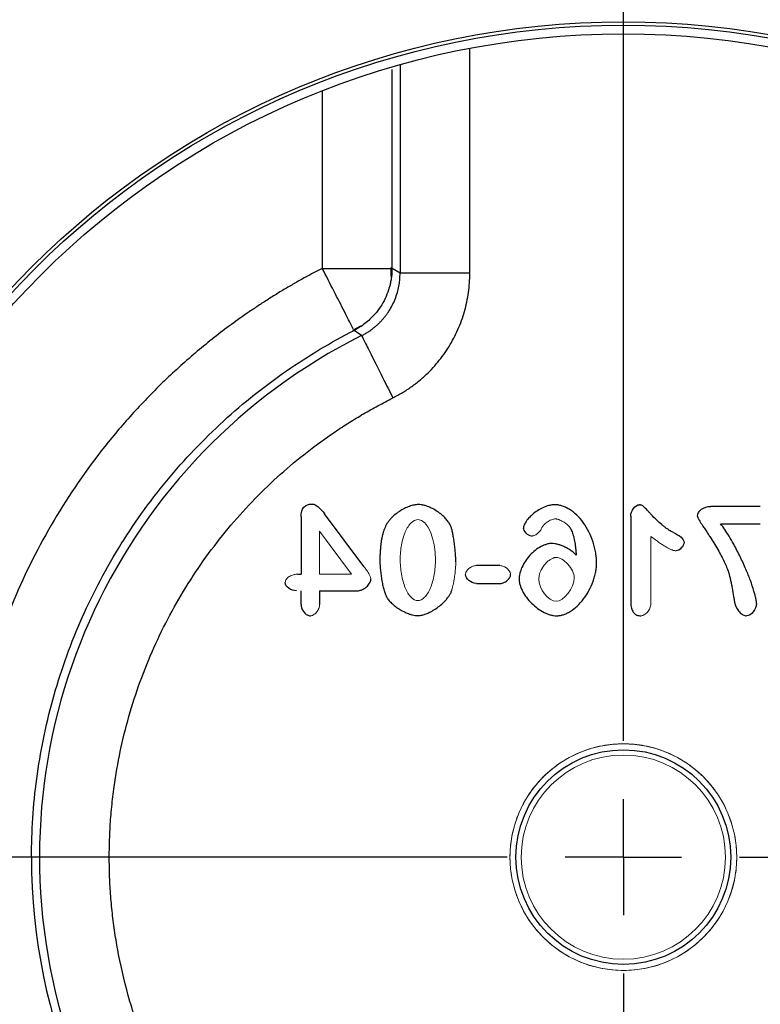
# Model space of a CAD drawing. Header units: inches. Extents: x 0.3 to 34.1, y 0.2 to 21.7.
# Tile 9 of 26: x 7 to 8.6, y 9.6 to 11.7. Entities that reach past the tile are written whole.
import ezdxf

# ---------------------------------------------------------------- set-up
doc = ezdxf.new("R2010")
doc.units = ezdxf.units.IN
doc.header["$MEASUREMENT"] = 0
doc.layers.add('SLD-0', color=7, linetype='Continuous', lineweight=25)

# ---------------------------------------------------------------- blocks, each defined once
blk = doc.blocks.new('SW_CENTERMARKSYMBOL_0')
at = {"layer": 'SLD-0', "color": 0}
for p, q in [((0, 0.25), (0, 1.8959)), ((0, 0), (0, 0.125)), ((-0.25, 0), (-1.8959, 0)), ((0, 0), (-0.125, 0)), ((0, 0), (0, -0.125)), ((0, 0), (0.125, 0)), ((0.25, 0), (1.8959, 0)), ((0, -0.25), (0, -1.8959))]:
    blk.add_line(p, q, dxfattribs=at)

msp = doc.modelspace()

# ---------------------------------------------------------------- linework, layer by layer
at = {"color": 8, "linetype": 'Continuous', "lineweight": 25}
for p, q in [((7.9987, 11.1553), (7.9987, 11.6393)), ((7.8315, 11.1659), (7.8315, 11.5938)), ((7.8488, 11.6041), (7.8488, 11.1553)), ((7.6816, 11.5479), (7.6816, 11.1659))]:
    msp.add_line(p, q, dxfattribs=at)
at = {"color": 7, "linetype": 'Continuous', "lineweight": 25}
for p, q in [((7.8297, 11.1483), (7.8298, 11.168)), ((7.8488, 11.1553), (7.8315, 11.1659)), ((7.7472, 11.0329), (7.7647, 11.042)), ((7.7661, 11.0213), (7.7498, 11.0324)), ((7.771, 10.5248), (7.6866, 10.6378)), ((8.3446, 10.633), (8.3446, 10.4506)), ((8.6232, 10.6538), (8.5171, 10.6538)), ((7.636, 10.6313), (7.636, 10.5081)), ((8.5379, 10.6164), (8.6232, 10.6164)), ((7.6291, 10.5081), (7.636, 10.5081)), ((8.0631, 10.5265), (8.0128, 10.5265)), ((8.0128, 10.4882), (8.0631, 10.4882)), ((7.636, 10.4427), (7.636, 10.4723)), ((7.6758, 10.4723), (7.7557, 10.4723)), ((7.6758, 10.4723), (7.6758, 10.4427)), ((7.0565, 9.8994), (6.9066, 9.8994))]:
    msp.add_line(p, q, dxfattribs=at)
at = {"color": 144, "linetype": 'Continuous', "lineweight": 18}
for p, q in [((7.7443, 10.5081), (7.6758, 10.6006)), ((7.6758, 10.6006), (7.6758, 10.5081)), ((8.3879, 10.4443), (8.3879, 10.5893)), ((7.6758, 10.5081), (7.7443, 10.5081))]:
    msp.add_line(p, q, dxfattribs=at)
at = {"color": 7, "linetype": 'Continuous', "lineweight": 25}
for radius in [3.2037, 3.1263, 1.7969, 1.7897, 1.7709, 0.2309]:
    msp.add_circle((8.3288, 9.8994), radius, dxfattribs=at)
at = {"color": 144, "linetype": 'Continuous', "lineweight": 18}
for radius in [0.2438, 0.2196]:
    msp.add_circle((8.3288, 9.8994), radius, dxfattribs=at)
at = {"color": 7, "linetype": 'Continuous', "lineweight": 25}
for radius, start, end in [(1.2551, 116.6401, 63.3599), (1.2724, 180, 0)]:
    msp.add_arc((8.3288, 9.8994), radius, start, end, dxfattribs=at)
for points, knots in [([(7.1621, 7.0828), (7.1499, 7.0879), (7.1253, 7.0982), (7.0888, 7.1142), (7.0525, 7.1306), (7.0164, 7.1475), (6.9806, 7.1649), (6.945, 7.1827), (6.9096, 7.201), (6.8745, 7.2198), (6.8397, 7.239), (6.8051, 7.2587), (6.7707, 7.2788), (6.7366, 7.2994), (6.7027, 7.3205), (6.6387, 7.3614), (6.5463, 7.4246), (6.4285, 7.5139), (6.3151, 7.6088), (6.2053, 7.7102), (6.0993, 7.8181), (5.9973, 7.9331), (5.9007, 8.0536), (5.779, 8.2224), (5.6427, 8.446), (5.5071, 8.7306), (5.4017, 9.0278), (5.3278, 9.3326), (5.2859, 9.6401), (5.2755, 9.9442), (5.2946, 10.2429), (5.3413, 10.5296), (5.4132, 10.8052), (5.5083, 11.0678), (5.6267, 11.3206), (5.7708, 11.5663), (5.9404, 11.8021), (6.1381, 12.0268), (6.3606, 12.2345), (6.6076, 12.4223), (6.8754, 12.5856), (7.1601, 12.7211), (7.4572, 12.8266), (7.7117, 12.8883), (7.9171, 12.9216), (8.0706, 12.9385), (8.224, 12.9477), (8.3752, 12.9491), (8.5247, 12.9431), (8.6719, 12.9301), (8.8184, 12.9099), (8.9382, 12.8874), (9.0317, 12.8663), (9.0994, 12.8495), (9.1667, 12.8311), (9.2334, 12.8112), (9.2997, 12.7898), (9.3655, 12.7668), (9.4309, 12.7424), (9.474, 12.7249), (9.4956, 12.7161)], [0, 0, 0, 0, 0.004171, 0.008337, 0.0125, 0.01666, 0.020818, 0.024974, 0.02913, 0.033286, 0.037443, 0.041601, 0.045761, 0.049924, 0.054091, 0.058262, 0.073718, 0.089139, 0.10456, 0.120018, 0.135974, 0.151932, 0.16814, 0.18435, 0.217102, 0.25003, 0.282957, 0.315709, 0.348117, 0.38002, 0.410888, 0.441759, 0.470878, 0.5, 0.52912, 0.558242, 0.58911, 0.619981, 0.651884, 0.684292, 0.717044, 0.749971, 0.782899, 0.815651, 0.831859, 0.848069, 0.864024, 0.879983, 0.895439, 0.91086, 0.926281, 0.941739, 0.949035, 0.956319, 0.963596, 0.970869, 0.978142, 0.985419, 0.992704, 1, 1, 1, 1]), ([(9.4956, 12.7161), (9.5078, 12.711), (9.5324, 12.7007), (9.5689, 12.6847), (9.6052, 12.6683), (9.6413, 12.6513), (9.6771, 12.634), (9.7127, 12.6161), (9.7481, 12.5978), (9.7832, 12.5791), (9.818, 12.5599), (9.8526, 12.5402), (9.887, 12.5201), (9.9211, 12.4995), (9.955, 12.4784), (10.019, 12.4375), (10.1114, 12.3743), (10.2292, 12.285), (10.3426, 12.1901), (10.4524, 12.0887), (10.5584, 11.9807), (10.6604, 11.8658), (10.757, 11.7453), (10.8786, 11.5765), (11.015, 11.3529), (11.1505, 11.0682), (11.256, 10.7711), (11.3299, 10.4663), (11.3718, 10.1588), (11.3822, 9.8547), (11.3631, 9.5559), (11.3163, 9.2693), (11.2445, 8.9937), (11.1494, 8.7311), (11.031, 8.4783), (10.8869, 8.2326), (10.7172, 7.9968), (10.5195, 7.772), (10.2971, 7.5644), (10.0501, 7.3766), (9.7823, 7.2133), (9.4976, 7.0777), (9.2005, 6.9723), (8.946, 6.9106), (8.7406, 6.8773), (8.5871, 6.8603), (8.4337, 6.8512), (8.2824, 6.8498), (8.133, 6.8558), (7.9858, 6.8688), (7.8393, 6.889), (7.7195, 6.9115), (7.626, 6.9325), (7.5583, 6.9494), (7.491, 6.9678), (7.4243, 6.9877), (7.358, 7.0091), (7.2922, 7.0321), (7.2268, 7.0565), (7.1837, 7.074), (7.1621, 7.0828)], [0, 0, 0, 0, 0.004171, 0.008337, 0.0125, 0.01666, 0.020818, 0.024974, 0.02913, 0.033286, 0.037443, 0.041601, 0.045761, 0.049924, 0.054091, 0.058262, 0.073718, 0.089139, 0.10456, 0.120018, 0.135974, 0.151932, 0.16814, 0.18435, 0.217102, 0.25003, 0.282957, 0.315709, 0.348117, 0.38002, 0.410888, 0.441759, 0.470878, 0.5, 0.52912, 0.558242, 0.58911, 0.619981, 0.651884, 0.684292, 0.717044, 0.749971, 0.782899, 0.815651, 0.831859, 0.848069, 0.864024, 0.879983, 0.895439, 0.91086, 0.926281, 0.941739, 0.949035, 0.956319, 0.963596, 0.970869, 0.978142, 0.985419, 0.992704, 1, 1, 1, 1]), ([(7.6816, 11.1659), (7.6739, 11.1619), (7.6584, 11.1539), (7.6356, 11.1414), (7.6129, 11.1285), (7.5905, 11.1152), (7.5684, 11.1014), (7.5464, 11.0872), (7.506, 11.0601), (7.4486, 11.0179), (7.3764, 10.9571), (7.308, 10.8913), (7.222, 10.7966), (7.1265, 10.6674), (7.0494, 10.5264), (6.9997, 10.4086), (6.9687, 10.3188), (6.9439, 10.2278), (6.9285, 10.1516), (6.9192, 10.0906), (6.9138, 10.0452), (6.9098, 9.9998), (6.9084, 9.9693), (6.9076, 9.9541)], [0, 0, 0, 0, 0.017294, 0.034584, 0.051876, 0.069176, 0.08649, 0.103824, 0.121183, 0.183368, 0.245586, 0.308902, 0.372251, 0.500004, 0.627758, 0.691073, 0.754422, 0.816607, 0.878826, 0.909122, 0.939396, 0.969678, 1, 1, 1, 1]), ([(7.6816, 11.1659), (7.7008, 11.1659), (7.7393, 11.1659), (7.7879, 11.1659), (7.8205, 11.1659), (7.8257, 11.1659), (7.8279, 11.1659)], [0, 0, 0, 0, 0.268591, 0.537182, 0.805773, 1, 1, 1, 1]), ([(7.7482, 11.0355), (7.7473, 11.0373), (7.745, 11.0419), (7.7301, 11.0711), (7.7075, 11.1152), (7.69, 11.1494), (7.6816, 11.1659)], [0, 0, 0, 0, 0.183866, 0.462676, 0.741486, 1, 1, 1, 1]), ([(7.8315, 11.1659), (7.8314, 11.1631), (7.8313, 11.1575), (7.8306, 11.1492), (7.8294, 11.1409), (7.8278, 11.1326), (7.8247, 11.1206), (7.8191, 11.1053), (7.8098, 11.0874), (7.7981, 11.071), (7.7857, 11.0577), (7.7735, 11.0472), (7.762, 11.0391), (7.7539, 11.0346), (7.7498, 11.0324)], [0, 0, 0, 0, 0.050883, 0.101735, 0.152662, 0.203796, 0.255282, 0.378038, 0.500027, 0.622003, 0.744774, 0.830354, 0.915229, 1, 1, 1, 1]), ([(7.7661, 11.0213), (7.7686, 11.0226), (7.7736, 11.0252), (7.7807, 11.0295), (7.7873, 11.0341), (7.7933, 11.0388), (7.7989, 11.0435), (7.804, 11.0482), (7.8087, 11.0531), (7.8132, 11.0582), (7.8176, 11.0636), (7.8221, 11.0697), (7.8277, 11.0782), (7.8339, 11.0894), (7.8397, 11.1031), (7.8441, 11.1169), (7.8469, 11.1303), (7.8485, 11.143), (7.8487, 11.1512), (7.8488, 11.1553)], [0, 0, 0, 0, 0.051297, 0.101807, 0.150456, 0.19635, 0.239931, 0.281872, 0.3228, 0.363389, 0.404716, 0.448099, 0.500054, 0.588516, 0.679875, 0.768665, 0.851138, 0.927281, 1, 1, 1, 1]), ([(7.8333, 10.8873), (7.8368, 10.8891), (7.8439, 10.8927), (7.8541, 10.8987), (7.8642, 10.905), (7.8739, 10.9117), (7.8834, 10.9188), (7.8926, 10.9263), (7.9089, 10.9406), (7.9307, 10.9636), (7.9548, 10.9973), (7.9742, 11.0341), (7.9859, 11.0667), (7.9925, 11.0935), (7.9961, 11.1139), (7.9983, 11.1345), (7.9986, 11.1483), (7.9987, 11.1553)], [0, 0, 0, 0, 0.0359196, 0.0716989, 0.1073937, 0.1430601, 0.1787546, 0.2145333, 0.2504521, 0.3752409, 0.5001491, 0.62498, 0.7499471, 0.8125472, 0.874889, 0.9372732, 1, 1, 1, 1]), ([(7.9987, 11.1553), (7.9795, 11.1553), (7.9603, 11.1553), (7.9247, 11.1553), (7.9083, 11.1553), (7.8807, 11.1553), (7.8695, 11.1553), (7.8539, 11.1553), (7.8495, 11.1553), (7.8488, 11.1553)], [0, 0, 0, 0, 0.25, 0.25, 0.5, 0.5, 0.75, 0.75, 1, 1, 1, 1]), ([(7.0565, 9.8994), (7.0565, 9.9548), (7.0601, 10.0112), (7.0752, 10.1245), (7.0868, 10.1815), (7.1179, 10.2944), (7.1376, 10.3504), (7.1848, 10.4595), (7.2124, 10.5126), (7.2748, 10.6145), (7.3095, 10.6633), (7.3852, 10.755), (7.4261, 10.7979), (7.5124, 10.8771), (7.5579, 10.9133), (7.652, 10.9783), (7.7005, 11.0072), (7.7498, 11.0324)], [0, 0, 0, 0, 0.125, 0.125, 0.25, 0.25, 0.375, 0.375, 0.5, 0.5, 0.625, 0.625, 0.75, 0.75, 0.875, 0.875, 1, 1, 1, 1]), ([(7.7661, 11.0213), (7.7664, 11.0207), (7.7684, 11.0167), (7.7754, 11.0028), (7.7804, 10.9927), (7.7928, 10.9681), (7.8001, 10.9534), (7.8161, 10.9216), (7.8247, 10.9044), (7.8333, 10.8873)], [0, 0, 0, 0, 0.25, 0.25, 0.5, 0.5, 0.75, 0.75, 1, 1, 1, 1]), ([(7.2237, 9.8994), (7.2237, 9.9067), (7.2238, 9.9211), (7.2245, 9.9427), (7.2255, 9.9644), (7.227, 9.986), (7.2289, 10.0076), (7.2313, 10.0292), (7.2364, 10.0691), (7.2465, 10.1272), (7.2652, 10.2028), (7.2893, 10.2772), (7.3285, 10.3743), (7.3901, 10.4896), (7.4669, 10.5945), (7.536, 10.6707), (7.5907, 10.7231), (7.6484, 10.7713), (7.6983, 10.8076), (7.7391, 10.8343), (7.7699, 10.853), (7.8012, 10.8708), (7.8226, 10.8818), (7.8333, 10.8873)], [0, 0, 0, 0, 0.017731, 0.035455, 0.053178, 0.070908, 0.088651, 0.106414, 0.124204, 0.187544, 0.25102, 0.315246, 0.379501, 0.507941, 0.635166, 0.697674, 0.760225, 0.821107, 0.882102, 0.91156, 0.941008, 0.970477, 1, 1, 1, 1]), ([(7.888, 10.6579), (7.8866, 10.6578), (7.8835, 10.6577), (7.8788, 10.6569), (7.8739, 10.6557), (7.8668, 10.6534), (7.8578, 10.6495), (7.8474, 10.6433), (7.8377, 10.6362), (7.8301, 10.629), (7.8244, 10.6225), (7.8205, 10.617), (7.8186, 10.6132), (7.8176, 10.6114)], [0, 0, 0, 0, 0.0499085, 0.1037704, 0.1620448, 0.2250945, 0.358287, 0.4974455, 0.6364318, 0.7711074, 0.8546975, 0.9307058, 1, 1, 1, 1]), ([(7.958, 10.6109), (7.9575, 10.612), (7.9565, 10.6143), (7.9546, 10.6177), (7.9523, 10.6211), (7.9496, 10.6246), (7.9452, 10.6297), (7.9384, 10.6361), (7.929, 10.6432), (7.9188, 10.6492), (7.9094, 10.6535), (7.9012, 10.6561), (7.8945, 10.6576), (7.8901, 10.6578), (7.888, 10.6579)], [0, 0, 0, 0, 0.042224, 0.086523, 0.133172, 0.182409, 0.234433, 0.363917, 0.499986, 0.635735, 0.765586, 0.850628, 0.928402, 1, 1, 1, 1]), ([(8.1814, 10.6575), (8.18, 10.6574), (8.1771, 10.6574), (8.1727, 10.6567), (8.1681, 10.6556), (8.1633, 10.6541), (8.156, 10.6512), (8.1466, 10.6464), (8.136, 10.639), (8.1269, 10.6308), (8.1209, 10.6235), (8.1174, 10.6177), (8.1156, 10.6139), (8.1144, 10.6104), (8.1142, 10.6082), (8.1141, 10.6072)], [0, 0, 0, 0, 0.0470304, 0.0967584, 0.1495842, 0.2058418, 0.2658078, 0.4122985, 0.5616085, 0.6984533, 0.8238879, 0.8770975, 0.9252825, 0.9659659, 1, 1, 1, 1]), ([(8.2713, 10.5328), (8.2712, 10.5349), (8.2711, 10.5395), (8.2705, 10.5464), (8.2692, 10.5551), (8.2671, 10.5652), (8.2628, 10.5807), (8.2554, 10.5992), (8.2435, 10.6191), (8.2293, 10.6356), (8.2156, 10.646), (8.2044, 10.652), (8.1964, 10.6551), (8.1887, 10.6571), (8.1837, 10.6574), (8.1814, 10.6575)], [0, 0, 0, 0, 0.0394261, 0.0813007, 0.1257519, 0.1960505, 0.2673884, 0.4135511, 0.5524579, 0.6820438, 0.8037794, 0.858354, 0.9105157, 0.9574608, 1, 1, 1, 1]), ([(8.4364, 10.5978), (8.4348, 10.5986), (8.4315, 10.6002), (8.4267, 10.6031), (8.4216, 10.6065), (8.4164, 10.6104), (8.4093, 10.6162), (8.3999, 10.6248), (8.3911, 10.6338), (8.3843, 10.641), (8.3803, 10.6454), (8.3766, 10.6493), (8.3734, 10.6524), (8.3706, 10.6547), (8.368, 10.6564), (8.3656, 10.6573), (8.364, 10.6574), (8.3632, 10.6575)], [0, 0, 0, 0, 0.055167, 0.114411, 0.177944, 0.245938, 0.318534, 0.46854, 0.645626, 0.712394, 0.779161, 0.834184, 0.880565, 0.919076, 0.949681, 0.974945, 1, 1, 1, 1]), ([(8.4881, 10.6332), (8.4882, 10.6328), (8.4882, 10.6319), (8.4887, 10.6305), (8.4895, 10.6287), (8.4908, 10.626), (8.4932, 10.6219), (8.4964, 10.6168), (8.5005, 10.6105), (8.5054, 10.6031), (8.5108, 10.595), (8.5176, 10.5846), (8.5253, 10.5723), (8.5337, 10.5579), (8.5409, 10.5445), (8.5469, 10.5322), (8.5518, 10.5208), (8.5544, 10.5134), (8.5556, 10.5099)], [0, 0, 0, 0, 0.008073, 0.018695, 0.032042, 0.048199, 0.084044, 0.132235, 0.175415, 0.245527, 0.321309, 0.38155, 0.511298, 0.629901, 0.736442, 0.833499, 0.921265, 1, 1, 1, 1]), ([(8.6151, 10.4452), (8.615, 10.4461), (8.615, 10.4481), (8.6144, 10.4515), (8.6135, 10.4566), (8.6119, 10.4634), (8.6082, 10.4765), (8.6019, 10.4951), (8.592, 10.5198), (8.5801, 10.546), (8.5678, 10.5696), (8.5566, 10.589), (8.5473, 10.6038), (8.5409, 10.6124), (8.5379, 10.6164)], [0, 0, 0, 0, 0.013978, 0.031917, 0.053886, 0.095718, 0.143996, 0.268395, 0.406974, 0.565953, 0.723968, 0.829117, 0.921044, 1, 1, 1, 1]), ([(7.8176, 10.6114), (7.8168, 10.6096), (7.8152, 10.6059), (7.8132, 10.6), (7.8113, 10.5937), (7.8098, 10.5869), (7.8084, 10.5797), (7.8074, 10.572), (7.8065, 10.5639), (7.8059, 10.5554), (7.8055, 10.5464), (7.8055, 10.5403), (7.8055, 10.5372)], [0, 0, 0, 0, 0.078128, 0.160497, 0.247403, 0.3391, 0.435804, 0.537697, 0.644938, 0.75766, 0.875981, 1, 1, 1, 1]), ([(7.9685, 10.5344), (7.9685, 10.5376), (7.9684, 10.5441), (7.9678, 10.5543), (7.9667, 10.5652), (7.9654, 10.5762), (7.9638, 10.5867), (7.9621, 10.5961), (7.9603, 10.6041), (7.9587, 10.6088), (7.958, 10.6109)], [0, 0, 0, 0, 0.122392, 0.254037, 0.395101, 0.545721, 0.683415, 0.807415, 0.917031, 1, 1, 1, 1]), ([(8.2134, 10.609), (8.2142, 10.6078), (8.2158, 10.6054), (8.2178, 10.6012), (8.2196, 10.5965), (8.2213, 10.5912), (8.2228, 10.5855), (8.224, 10.5792), (8.2251, 10.5724), (8.226, 10.5651), (8.2268, 10.5572), (8.2271, 10.5518), (8.2272, 10.549)], [0, 0, 0, 0, 0.068213, 0.142432, 0.223224, 0.311028, 0.406186, 0.508966, 0.619582, 0.738205, 0.864973, 1, 1, 1, 1]), ([(8.1751, 10.5742), (8.174, 10.5742), (8.1716, 10.5741), (8.168, 10.5735), (8.1635, 10.5723), (8.158, 10.5704), (8.1495, 10.5664), (8.139, 10.5596), (8.1277, 10.549), (8.118, 10.5367), (8.1118, 10.5253), (8.1081, 10.5161), (8.1061, 10.5097), (8.1048, 10.5037), (8.1046, 10.4999), (8.1045, 10.4981)], [0, 0, 0, 0, 0.029882, 0.062453, 0.097995, 0.155862, 0.217341, 0.351355, 0.490687, 0.631431, 0.771463, 0.835955, 0.897468, 0.952356, 1, 1, 1, 1]), ([(8.2272, 10.549), (8.2263, 10.55), (8.2243, 10.5523), (8.2207, 10.5554), (8.216, 10.5589), (8.2101, 10.5627), (8.2031, 10.5665), (8.1958, 10.5697), (8.1886, 10.5721), (8.1817, 10.5738), (8.1772, 10.5741), (8.1751, 10.5742)], [0, 0, 0, 0, 0.072582, 0.151844, 0.238325, 0.369829, 0.506988, 0.642848, 0.772047, 0.894386, 1, 1, 1, 1]), ([(7.8055, 10.5372), (7.8055, 10.5349), (7.8056, 10.5304), (7.806, 10.5233), (7.807, 10.5109), (7.8089, 10.4973), (7.8118, 10.483), (7.8143, 10.4734), (7.817, 10.465), (7.8193, 10.4601), (7.8204, 10.4579)], [0, 0, 0, 0, 0.0823331, 0.1697939, 0.2624755, 0.5414418, 0.6768375, 0.7993632, 0.9108565, 1, 1, 1, 1]), ([(8.185, 10.4185), (8.1862, 10.4185), (8.1885, 10.4186), (8.1921, 10.4191), (8.1957, 10.4199), (8.2008, 10.4213), (8.2072, 10.4239), (8.2177, 10.4296), (8.2304, 10.4395), (8.2439, 10.4547), (8.2555, 10.4726), (8.2628, 10.4892), (8.2671, 10.5029), (8.2695, 10.5131), (8.271, 10.523), (8.2712, 10.5296), (8.2713, 10.5328)], [0, 0, 0, 0, 0.022208, 0.045205, 0.069142, 0.094153, 0.146835, 0.202949, 0.325133, 0.45688, 0.595361, 0.736218, 0.805411, 0.873197, 0.938323, 1, 1, 1, 1]), ([(8.0631, 10.4882), (8.064, 10.4882), (8.0659, 10.4883), (8.0687, 10.4889), (8.072, 10.4901), (8.0755, 10.4919), (8.079, 10.4944), (8.0821, 10.4974), (8.0844, 10.5006), (8.0861, 10.5039), (8.0864, 10.5062), (8.0865, 10.5073)], [0, 0, 0, 0, 0.084607, 0.1729, 0.2663908, 0.3987362, 0.5363701, 0.664932, 0.7876717, 0.9004162, 1, 1, 1, 1]), ([(8.5556, 10.5099), (8.5562, 10.5079), (8.5574, 10.5034), (8.5591, 10.4961), (8.5609, 10.4875), (8.5632, 10.4753), (8.5652, 10.4632), (8.5669, 10.4529), (8.5676, 10.4487), (8.5679, 10.4473)], [0, 0, 0, 0, 0.098884, 0.216875, 0.354107, 0.510662, 0.798279, 0.930305, 1, 1, 1, 1]), ([(7.7557, 10.4723), (7.757, 10.4724), (7.7594, 10.4725), (7.7632, 10.4733), (7.7674, 10.4747), (7.772, 10.4771), (7.7765, 10.4804), (7.7804, 10.4843), (7.7834, 10.4886), (7.7855, 10.4931), (7.7858, 10.4963), (7.7859, 10.4977)], [0, 0, 0, 0, 0.0856654, 0.1736901, 0.2655946, 0.3975182, 0.5314899, 0.6597516, 0.7810969, 0.8961651, 1, 1, 1, 1]), ([(8.1045, 10.4981), (8.1046, 10.4968), (8.1047, 10.4942), (8.1053, 10.4901), (8.1066, 10.485), (8.1086, 10.4789), (8.1129, 10.4696), (8.1202, 10.4579), (8.1313, 10.4453), (8.1441, 10.4342), (8.1558, 10.427), (8.1653, 10.4227), (8.1722, 10.4204), (8.1787, 10.4188), (8.183, 10.4186), (8.185, 10.4185)], [0, 0, 0, 0, 0.031698, 0.065695, 0.102275, 0.160623, 0.222984, 0.356721, 0.496507, 0.636783, 0.771672, 0.834838, 0.894546, 0.949837, 1, 1, 1, 1]), ([(7.8867, 10.4189), (7.8879, 10.4189), (7.8904, 10.419), (7.8943, 10.4196), (7.8983, 10.4205), (7.9025, 10.4219), (7.9091, 10.4244), (7.9179, 10.4287), (7.9284, 10.4355), (7.9383, 10.4433), (7.9462, 10.4511), (7.952, 10.4582), (7.9561, 10.4642), (7.9581, 10.4685), (7.959, 10.4705)], [0, 0, 0, 0, 0.03923, 0.081038, 0.125748, 0.173625, 0.224887, 0.353949, 0.491754, 0.630413, 0.762995, 0.849869, 0.928516, 1, 1, 1, 1]), ([(7.636, 10.4427), (7.636, 10.4417), (7.6361, 10.4397), (7.6367, 10.4367), (7.6379, 10.4333), (7.6397, 10.4297), (7.6424, 10.426), (7.6454, 10.4229), (7.6488, 10.4205), (7.6523, 10.4189), (7.6547, 10.4186), (7.6559, 10.4185)], [0, 0, 0, 0, 0.086399, 0.175627, 0.269174, 0.40071, 0.536739, 0.663634, 0.785542, 0.898422, 1, 1, 1, 1]), ([(7.8204, 10.4579), (7.8211, 10.4568), (7.8226, 10.4544), (7.8254, 10.4509), (7.8287, 10.4474), (7.8336, 10.4427), (7.8406, 10.4371), (7.8497, 10.4312), (7.8592, 10.4262), (7.8678, 10.4226), (7.8752, 10.4204), (7.8811, 10.4191), (7.8849, 10.419), (7.8867, 10.4189)], [0, 0, 0, 0, 0.05177, 0.107678, 0.168125, 0.233427, 0.364971, 0.503635, 0.641466, 0.771964, 0.856337, 0.932046, 1, 1, 1, 1]), ([(8.3446, 10.4506), (8.3446, 10.4483), (8.3447, 10.4441), (8.3455, 10.4381), (8.3468, 10.4329), (8.3487, 10.4285), (8.3511, 10.4248), (8.3542, 10.422), (8.3577, 10.4199), (8.3619, 10.4187), (8.3648, 10.4186), (8.3663, 10.4185)], [0, 0, 0, 0, 0.1532979, 0.2896907, 0.4107443, 0.5186939, 0.6166759, 0.7088498, 0.800172, 0.8957319, 1, 1, 1, 1]), ([(8.5679, 10.4473), (8.5682, 10.446), (8.5688, 10.4434), (8.5702, 10.4396), (8.5728, 10.4338), (8.5767, 10.4281), (8.5818, 10.4233), (8.5857, 10.4207), (8.5897, 10.4189), (8.5924, 10.4186), (8.5937, 10.4185)], [0, 0, 0, 0, 0.097297, 0.194664, 0.29292, 0.562837, 0.686109, 0.800473, 0.905578, 1, 1, 1, 1]), ([(9.434, 9.8994), (9.4339, 9.8916), (9.4339, 9.876), (9.4331, 9.8526), (9.4319, 9.8292), (9.4301, 9.8059), (9.4279, 9.7826), (9.4252, 9.7593), (9.422, 9.7361), (9.4182, 9.713), (9.4092, 9.6636), (9.3911, 9.5887), (9.3568, 9.4891), (9.3125, 9.3919), (9.2576, 9.2971), (9.1928, 9.2073), (9.1182, 9.1233), (9.0352, 9.0469), (8.9446, 8.9794), (8.848, 8.9216), (8.7471, 8.8745), (8.643, 8.838), (8.5046, 8.8044), (8.3288, 8.7877), (8.1531, 8.8044), (8.0147, 8.838), (7.9106, 8.8745), (7.8097, 8.9216), (7.7131, 8.9794), (7.6225, 9.0469), (7.5395, 9.1233), (7.4648, 9.2073), (7.4001, 9.2971), (7.3451, 9.3919), (7.3009, 9.4891), (7.2666, 9.5887), (7.247, 9.6697), (7.2363, 9.7315), (7.2306, 9.7732), (7.2266, 9.8152), (7.2241, 9.8573), (7.2238, 9.8854), (7.2237, 9.8994)], [0, 0, 0, 0, 0.0067617, 0.0135132, 0.0202575, 0.0269977, 0.0337369, 0.040478, 0.0472242, 0.0539784, 0.0607438, 0.0906324, 0.1205095, 0.1516671, 0.1828388, 0.2150274, 0.2472513, 0.2798078, 0.312389, 0.3446971, 0.3770036, 0.4084626, 0.439904, 0.5000047, 0.5601014, 0.591535, 0.6229997, 0.655301, 0.6876138, 0.7201901, 0.7527528, 0.7849699, 0.8171686, 0.8483296, 0.8794978, 0.909364, 0.93926, 0.951428, 0.9635682, 0.9756984, 0.9878364, 1, 1, 1, 1]), ([(6.9076, 9.8448), (6.908, 9.8363), (6.9087, 9.8193), (6.9104, 9.7938), (6.9125, 9.7684), (6.9151, 9.7431), (6.9181, 9.7178), (6.9216, 9.6926), (6.9255, 9.6675), (6.9299, 9.6424), (6.9348, 9.6173), (6.9476, 9.5568), (6.9733, 9.4618), (7.0214, 9.334), (7.0823, 9.2097), (7.1567, 9.0898), (7.2431, 8.977), (7.341, 8.8729), (7.4489, 8.779), (7.5649, 8.697), (7.6876, 8.6273), (7.8141, 8.5712), (7.9437, 8.5281), (8.114, 8.4889), (8.3288, 8.4695), (8.5437, 8.4889), (8.714, 8.5281), (8.8436, 8.5712), (8.9701, 8.6273), (9.0928, 8.697), (9.2088, 8.779), (9.3166, 8.8729), (9.4146, 8.977), (9.501, 9.0898), (9.5753, 9.2097), (9.6363, 9.334), (9.6844, 9.4618), (9.7123, 9.565), (9.728, 9.6423), (9.7363, 9.6926), (9.7428, 9.7431), (9.7476, 9.7938), (9.7492, 9.8278), (9.7501, 9.8448)], [0, 0, 0, 0, 0.005859, 0.011711, 0.017557, 0.023399, 0.02924, 0.03508, 0.040922, 0.046768, 0.05262, 0.058479, 0.08937, 0.120273, 0.152385, 0.184509, 0.217268, 0.250039, 0.282798, 0.31557, 0.347681, 0.379805, 0.410696, 0.4416, 0.500001, 0.558403, 0.589294, 0.620197, 0.652309, 0.684433, 0.717192, 0.749963, 0.782722, 0.815493, 0.847605, 0.879729, 0.91062, 0.941523, 0.95323, 0.964916, 0.976596, 0.988286, 1, 1, 1, 1])]:
    msp.add_open_spline(points, degree=3, knots=knots, dxfattribs=at)
for points in [[(7.636, 10.6313), (7.636, 10.6498), (7.644, 10.659), (7.6601, 10.659)], [(7.6601, 10.659), (7.6677, 10.659), (7.6783, 10.649), (7.6866, 10.6378)], [(8.3446, 10.633), (8.3446, 10.6444), (8.3547, 10.6575), (8.3632, 10.6575)], [(8.4881, 10.6332), (8.4881, 10.6442), (8.5018, 10.6538), (8.5171, 10.6538)], [(8.1316, 10.5901), (8.124, 10.5901), (8.1141, 10.6006), (8.1141, 10.6072)], [(8.4364, 10.5978), (8.4493, 10.5917), (8.4594, 10.584), (8.4594, 10.5759)], [(8.4594, 10.5759), (8.4594, 10.5689), (8.4491, 10.5582), (8.4424, 10.5582)], [(8.0128, 10.4882), (8.0008, 10.4882), (7.9894, 10.4989), (7.9894, 10.5073)], [(7.6262, 10.4723), (7.6142, 10.4723), (7.6021, 10.4808), (7.6021, 10.49)], [(8.6151, 10.4452), (8.6151, 10.4322), (8.6035, 10.4185), (8.5937, 10.4185)]]:
    msp.add_open_spline(points, degree=3, dxfattribs=at)
at = {"color": 144, "linetype": 'Continuous', "lineweight": 18}
for points in [[(7.8491, 10.5403), (7.8491, 10.55), (7.8509, 10.5714), (7.8593, 10.6006), (7.8723, 10.6208), (7.8826, 10.6256), (7.8875, 10.6256)], [(7.8875, 10.6256), (7.9085, 10.6256), (7.9249, 10.5832), (7.9249, 10.539)], [(7.8871, 10.4511), (7.8822, 10.4511), (7.8719, 10.4563), (7.859, 10.4774), (7.8508, 10.5078), (7.8491, 10.5301), (7.8491, 10.5403)], [(7.9249, 10.539), (7.9249, 10.529), (7.9231, 10.507), (7.9148, 10.4768), (7.9018, 10.4561), (7.8918, 10.4511), (7.8871, 10.4511)], [(8.1845, 10.544), (8.1878, 10.544), (8.1964, 10.5413), (8.2101, 10.5304), (8.2206, 10.5152), (8.2234, 10.5046), (8.2234, 10.5001)], [(8.1841, 10.4498), (8.1681, 10.4498), (8.1471, 10.4762), (8.1471, 10.4976)], [(8.2234, 10.5001), (8.2234, 10.4786), (8.2011, 10.4498), (8.1841, 10.4498)]]:
    msp.add_open_spline(points, degree=3, dxfattribs=at)
for points, knots in [([(8.1524, 10.6059), (8.1528, 10.6067), (8.1535, 10.6084), (8.1552, 10.6108), (8.1576, 10.6137), (8.1608, 10.6169), (8.1649, 10.6202), (8.1693, 10.623), (8.1739, 10.6252), (8.1783, 10.6267), (8.1813, 10.627), (8.1826, 10.6271)], [0, 0, 0, 0, 0.068373, 0.144537, 0.229585, 0.360471, 0.498961, 0.637468, 0.768521, 0.893272, 1, 1, 1, 1]), ([(8.1826, 10.6271), (8.1834, 10.627), (8.185, 10.627), (8.1875, 10.6264), (8.1908, 10.6253), (8.1947, 10.6236), (8.1991, 10.6212), (8.2034, 10.6185), (8.2074, 10.6155), (8.2108, 10.6124), (8.2126, 10.6101), (8.2134, 10.609)], [0, 0, 0, 0, 0.060734, 0.131528, 0.213303, 0.341949, 0.482249, 0.624038, 0.760459, 0.890203, 1, 1, 1, 1]), ([(8.1316, 10.5901), (8.1322, 10.5901), (8.1334, 10.5902), (8.1353, 10.5907), (8.1377, 10.5916), (8.1405, 10.593), (8.1436, 10.5951), (8.1465, 10.5975), (8.149, 10.6002), (8.1511, 10.6029), (8.152, 10.6049), (8.1524, 10.6059)], [0, 0, 0, 0, 0.062625, 0.134236, 0.216099, 0.343116, 0.482024, 0.621248, 0.756699, 0.886553, 1, 1, 1, 1]), ([(8.3879, 10.5893), (8.3911, 10.5869), (8.3972, 10.5822), (8.4061, 10.5759), (8.4142, 10.5705), (8.4214, 10.5661), (8.4278, 10.5626), (8.4334, 10.5602), (8.4382, 10.5586), (8.4411, 10.5583), (8.4424, 10.5582)], [0, 0, 0, 0, 0.191593, 0.363581, 0.516106, 0.649374, 0.763694, 0.859557, 0.937806, 1, 1, 1, 1]), ([(7.959, 10.4705), (7.9595, 10.4719), (7.9605, 10.475), (7.9619, 10.4802), (7.9632, 10.4862), (7.9645, 10.493), (7.9659, 10.5021), (7.9673, 10.5126), (7.9683, 10.5239), (7.9685, 10.531), (7.9685, 10.5344)], [0, 0, 0, 0, 0.07041, 0.15283, 0.247471, 0.354473, 0.473933, 0.669267, 0.844488, 1, 1, 1, 1]), ([(8.1845, 10.544), (8.1837, 10.544), (8.1822, 10.5439), (8.1799, 10.5434), (8.1775, 10.5426), (8.175, 10.5414), (8.1709, 10.5392), (8.1656, 10.5353), (8.1597, 10.529), (8.1545, 10.5217), (8.1508, 10.5145), (8.1486, 10.5081), (8.1473, 10.5028), (8.1472, 10.4993), (8.1471, 10.4976)], [0, 0, 0, 0, 0.034461, 0.071206, 0.110803, 0.153708, 0.200279, 0.326021, 0.461255, 0.602884, 0.74363, 0.835721, 0.920698, 1, 1, 1, 1]), ([(7.6291, 10.5081), (7.6281, 10.508), (7.626, 10.508), (7.6229, 10.5076), (7.6177, 10.5065), (7.6123, 10.5044), (7.6073, 10.5009), (7.6044, 10.4978), (7.6024, 10.4941), (7.6022, 10.4914), (7.6021, 10.49)], [0, 0, 0, 0, 0.087331, 0.176172, 0.267138, 0.530871, 0.65605, 0.772035, 0.886996, 1, 1, 1, 1]), ([(7.7859, 10.4977), (7.7859, 10.4984), (7.7858, 10.4998), (7.7851, 10.502), (7.784, 10.5046), (7.7824, 10.508), (7.7801, 10.5121), (7.7762, 10.5179), (7.773, 10.5221), (7.771, 10.5248)], [0, 0, 0, 0, 0.059527, 0.133877, 0.224302, 0.331493, 0.492229, 0.677605, 1, 1, 1, 1]), ([(8.0128, 10.5265), (8.0118, 10.5264), (8.0099, 10.5264), (8.007, 10.5257), (8.0037, 10.5246), (8.0002, 10.5228), (7.9967, 10.5202), (7.9936, 10.5173), (7.9913, 10.5141), (7.9897, 10.5107), (7.9895, 10.5084), (7.9894, 10.5073)], [0, 0, 0, 0, 0.086676, 0.176339, 0.270509, 0.402606, 0.539536, 0.666709, 0.788635, 0.900505, 1, 1, 1, 1]), ([(8.0865, 10.5073), (8.0864, 10.508), (8.0863, 10.5095), (8.0856, 10.5117), (8.0843, 10.5143), (8.0822, 10.5172), (8.0792, 10.5202), (8.0757, 10.5228), (8.0717, 10.5248), (8.0675, 10.5262), (8.0645, 10.5264), (8.0631, 10.5265)], [0, 0, 0, 0, 0.064502, 0.1343263, 0.2116008, 0.3305589, 0.4606834, 0.5944232, 0.7296885, 0.8676536, 1, 1, 1, 1]), ([(7.6559, 10.4185), (7.6566, 10.4186), (7.6581, 10.4187), (7.6604, 10.4194), (7.6632, 10.4208), (7.6662, 10.423), (7.6692, 10.4261), (7.6719, 10.4298), (7.674, 10.4339), (7.6755, 10.4382), (7.6757, 10.4412), (7.6758, 10.4427)], [0, 0, 0, 0, 0.065336, 0.135828, 0.21371, 0.334682, 0.465082, 0.600472, 0.73452, 0.871371, 1, 1, 1, 1]), ([(8.3663, 10.4185), (8.3669, 10.4185), (8.3682, 10.4186), (8.3701, 10.4191), (8.372, 10.4198), (8.3745, 10.4211), (8.3776, 10.4233), (8.3809, 10.4266), (8.3838, 10.4305), (8.386, 10.4349), (8.3876, 10.4395), (8.3878, 10.4427), (8.3879, 10.4443)], [0, 0, 0, 0, 0.049776, 0.101847, 0.157218, 0.216729, 0.337723, 0.467553, 0.601995, 0.735248, 0.871403, 1, 1, 1, 1]), ([(8.5726, 9.8994), (8.5725, 9.9033), (8.5724, 9.911), (8.5716, 9.9225), (8.5703, 9.9339), (8.5684, 9.9451), (8.566, 9.9563), (8.563, 9.9674), (8.5596, 9.9784), (8.5541, 9.9933), (8.5457, 10.0118), (8.5331, 10.0332), (8.5184, 10.0534), (8.4959, 10.0783), (8.4634, 10.1047), (8.4202, 10.1271), (8.3748, 10.1404), (8.3289, 10.1446), (8.2829, 10.1404), (8.2375, 10.1271), (8.1942, 10.1047), (8.1553, 10.073), (8.1288, 10.0404), (8.112, 10.0118), (8.102, 9.9896), (8.0942, 9.9669), (8.0889, 9.9443), (8.0857, 9.9217), (8.0853, 9.9069), (8.0851, 9.8994)], [0, 0, 0, 0, 0.0151282, 0.0301566, 0.0451187, 0.0600478, 0.0749781, 0.0899433, 0.104977, 0.1201124, 0.1522753, 0.1844721, 0.2173194, 0.2502013, 0.3158425, 0.3801197, 0.4400754, 0.5000653, 0.560021, 0.6200109, 0.684288, 0.7499293, 0.8155705, 0.8477334, 0.8799302, 0.9108056, 0.9417147, 0.9708488, 1, 1, 1, 1]), ([(8.0851, 9.8994), (8.0851, 9.8956), (8.0852, 9.8879), (8.0861, 9.8764), (8.0874, 9.865), (8.0893, 9.8538), (8.0917, 9.8426), (8.0946, 9.8315), (8.0981, 9.8205), (8.1036, 9.8056), (8.112, 9.7871), (8.1246, 9.7657), (8.1393, 9.7455), (8.1618, 9.7206), (8.1942, 9.6942), (8.2375, 9.6718), (8.2829, 9.6585), (8.3288, 9.6543), (8.3748, 9.6585), (8.4201, 9.6718), (8.4634, 9.6942), (8.5024, 9.7259), (8.5289, 9.7585), (8.5456, 9.7871), (8.5557, 9.8093), (8.5635, 9.832), (8.5688, 9.8546), (8.572, 9.8771), (8.5724, 9.892), (8.5726, 9.8994)], [0, 0, 0, 0, 0.015128, 0.030157, 0.045119, 0.060048, 0.074978, 0.089943, 0.104977, 0.120112, 0.152275, 0.184472, 0.217319, 0.250201, 0.315842, 0.38012, 0.440075, 0.500065, 0.560021, 0.620011, 0.684288, 0.749929, 0.81557, 0.847733, 0.87993, 0.910806, 0.941715, 0.970849, 1, 1, 1, 1])]:
    msp.add_open_spline(points, degree=3, knots=knots, dxfattribs=at)

# ---------------------------------------------------------------- block references
at = {"layer": 'SLD-0'}
msp.add_blockref('SW_CENTERMARKSYMBOL_0', (8.3288, 9.8994), dxfattribs=at)

doc.saveas('drawing.dxf')
